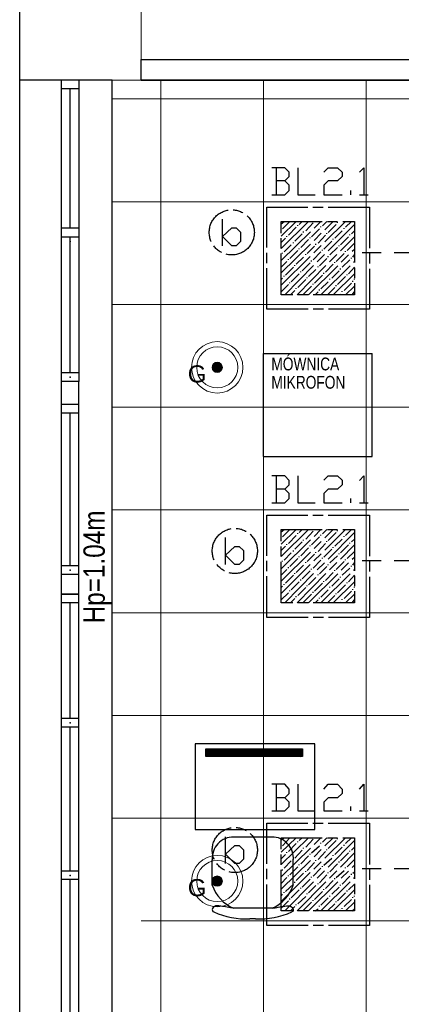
# Model space of a CAD drawing. Header units: millimetres. Extents: x 282377 to 1404227, y -783705 to 1038705.
# Tile 214 of 243: x 384525 to 384748, y 8451 to 9026. Entities that reach past the tile are written whole.
import ezdxf

# ---------------------------------------------------------------- set-up
doc = ezdxf.new("R2010")
doc.units = ezdxf.units.MM
doc.linetypes.add('ACAD_ISO08W100', pattern=[36, 24, -3, 6, -3])
doc.layers.add('!!ELEKTRYKA', color=7, linetype='Continuous')
doc.layers.add('PG_WYPOSAŻENIE', color=9, linetype='Continuous', lineweight=18)
doc.styles.add('BIKTC', font='bikromsw.shx', dxfattribs={"width": 0.8})
doc.styles.add('BIKTS', font='bikromsw.shx', dxfattribs={"width": 0.85})
doc.styles.get("Standard").update_dxf_attribs({"font": 'arial.ttf'})

# ---------------------------------------------------------------- blocks, each defined once
blk = doc.blocks.new('A$C6778e20a')
at = {"layer": 'PG_WYPOSAŻENIE', "lineweight": 20, "true_color": 0xa953a0}
h = blk.add_hatch(color=215, dxfattribs=at)
h.dxf.hatch_style = 1
edge = h.paths.add_edge_path()
edge.add_arc((-30, 30), 3, 0, 360)
at = {"layer": 'PG_WYPOSAŻENIE', "color": 217, "true_color": 0x93278f}
for radius in [15, 12, 3]:
    blk.add_circle((-30, 30), radius, dxfattribs=at)
at = {"layer": 'PG_WYPOSAŻENIE', "color": 217, "true_color": 0x93278f, "insert": (-47.23, 31.18), "char_height": 10, "width": 650.6795, "attachment_point": 1}
blk.add_mtext('G', dxfattribs=at)

msp = doc.modelspace()

# ---------------------------------------------------------------- linework, layer by layer
at = {"layer": '!!ELEKTRYKA', "color": 252}
for p, q in [((384524.7, 7478.12), (384524.7, 9640.62)), ((384578.7, 8991.12), (384524.7, 8991.12)), ((384559.2, 8991.12), (384549.2, 8991.12)), ((384549.2, 8815.12), (384549.2, 8991.12)), ((384559.2, 8991.12), (384559.2, 8815.12)), ((384578.7, 8815.12), (384578.7, 8991.12)), ((384559.2, 8986.12), (384549.2, 8986.12)), ((384554.2, 8904.74), (384554.2, 8986.12)), ((384578.7, 8862.99), (384578.7, 8922.99)), ((384559.2, 8904.74), (384549.2, 8904.74)), ((384559.2, 8899.49), (384549.2, 8899.49)), ((384554.2, 8820.12), (384554.2, 8899.49)), ((384559.2, 8820.12), (384549.2, 8820.12)), ((384549.2, 8438.62), (384549.2, 8815.12)), ((384559.2, 8815.12), (384549.2, 8815.12)), ((384559.2, 8815.12), (384549.2, 8815.12)), ((384559.2, 8438.62), (384559.2, 8815.12)), ((384578.7, 8438.62), (384578.7, 8815.12)), ((384559.2, 8801.62), (384549.2, 8801.62)), ((384559.2, 8796.62), (384549.2, 8796.62)), ((384554.2, 8707.49), (384554.2, 8796.62)), ((384559.2, 8707.49), (384549.2, 8707.49)), ((384559.2, 8707.49), (384549.2, 8707.49)), ((384559.2, 8702.49), (384549.2, 8702.49)), ((384559.2, 8702.49), (384549.2, 8702.49)), ((384559.2, 8702.49), (384549.2, 8702.49)), ((384549.2, 8690.99), (384559.2, 8690.99)), ((384559.2, 8690.99), (384549.2, 8690.99)), ((384559.2, 8685.99), (384549.2, 8685.99)), ((384554.2, 8618.37), (384554.2, 8685.99)), ((384559.2, 8618.37), (384549.2, 8618.37)), ((384559.2, 8613.37), (384549.2, 8613.37)), ((384554.2, 8529.24), (384554.2, 8613.37)), ((384697.2, 8603.52), (384627.2, 8603.52)), ((384627.2, 8603.52), (384627.2, 8553.52)), ((384697.2, 8553.52), (384697.2, 8603.52)), ((384627.2, 8553.52), (384697.2, 8553.52)), ((384559.2, 8529.24), (384549.2, 8529.24)), ((384559.2, 8524.24), (384549.2, 8524.24)), ((384554.2, 8443.62), (384554.2, 8524.24))]:
    msp.add_line(p, q, dxfattribs=at)
at = {"layer": '!!ELEKTRYKA', "color": 252, "lineweight": 20}
for q in [(384595.7, 9038.62), (384578.7, 8991.12)]:
    msp.add_line((384595.7, 8991.12), q, dxfattribs=at)
at = {"layer": '!!ELEKTRYKA', "color": 252, "ltscale": 100}
for p, q in [((384595.7, 9003.12), (385126.29, 9003.12)), ((384595.7, 9003.12), (385126.29, 9003.12)), ((384595.7, 8991.12), (384595.7, 9003.12)), ((384595.7, 8991.12), (385126.46, 8991.12)), ((385126.46, 8991.12), (384595.7, 8991.12))]:
    msp.add_line(p, q, dxfattribs=at)
at = {"layer": '!!ELEKTRYKA', "color": 252, "lineweight": 15, "ltscale": 15}
for p, q in [((384607.2, 8991.12), (384607.2, 7840.12)), ((384667.2, 8991.12), (384667.2, 7840.12)), ((384727.2, 8991.12), (384727.2, 7840.12)), ((385127.1, 8980.12), (384578.7, 8980.12)), ((385175.92, 8920.12), (384578.7, 8920.12)), ((385175.92, 8860.12), (384578.7, 8860.12)), ((385351.2, 8800.12), (384578.7, 8800.12)), ((385351.2, 8740.12), (384578.7, 8740.12)), ((385351.2, 8680.12), (384578.7, 8680.12)), ((385351.2, 8620.12), (384578.7, 8620.12)), ((385351.2, 8560.12), (384578.7, 8560.12)), ((385351.2, 8500.12), (384595.7, 8500.12))]:
    msp.add_line(p, q, dxfattribs=at)
at = {"layer": '!!ELEKTRYKA'}
for p, q in [((384667.2, 8771.41), (384667.2, 8831.41)), ((384667.2, 8831.41), (384730.7, 8831.41)), ((384730.7, 8771.41), (384730.7, 8831.41)), ((384667.2, 8771.41), (384730.7, 8771.41))]:
    msp.add_line(p, q, dxfattribs=at)
at = {"layer": '!!ELEKTRYKA', "color": 252, "ltscale": 10}
for p, q in [((384549.2, 8690.99), (384549.2, 8702.49)), ((384633.46, 8600.59), (384689.99, 8600.59)), ((384633.46, 8596.09), (384633.46, 8600.59)), ((384689.99, 8596.09), (384633.46, 8596.09)), ((384689.99, 8600.59), (384689.99, 8596.09))]:
    msp.add_line(p, q, dxfattribs=at)
at = {"layer": '!!ELEKTRYKA', "color": 252, "linetype": 'Continuous', "ltscale": 10}
for p, q in [((384633.46, 8600.55), (384633.49, 8600.59)), ((384633.46, 8600.1), (384633.94, 8600.59)), ((384633.46, 8599.65), (384634.39, 8600.59)), ((384633.46, 8599.21), (384634.84, 8600.59)), ((384633.46, 8598.76), (384635.29, 8600.59)), ((384633.46, 8598.31), (384635.74, 8600.59)), ((384633.46, 8597.86), (384636.19, 8600.59)), ((384633.46, 8597.41), (384636.64, 8600.59)), ((384633.46, 8596.96), (384637.08, 8600.59)), ((384633.46, 8596.51), (384637.53, 8600.59)), ((384633.48, 8596.09), (384637.98, 8600.59)), ((384633.93, 8596.09), (384638.43, 8600.59)), ((384634.38, 8596.09), (384638.88, 8600.59)), ((384634.83, 8596.09), (384639.33, 8600.59)), ((384635.28, 8596.09), (384639.78, 8600.59)), ((384635.73, 8596.09), (384640.23, 8600.59)), ((384636.18, 8596.09), (384640.68, 8600.59)), ((384636.63, 8596.09), (384641.13, 8600.59)), ((384637.08, 8596.09), (384641.57, 8600.59)), ((384637.52, 8596.09), (384642.02, 8600.59)), ((384637.97, 8596.09), (384642.47, 8600.59)), ((384638.42, 8596.09), (384642.92, 8600.59)), ((384638.87, 8596.09), (384643.37, 8600.59)), ((384639.32, 8596.09), (384643.82, 8600.59)), ((384639.77, 8596.09), (384644.27, 8600.59)), ((384640.22, 8596.09), (384644.72, 8600.59)), ((384640.67, 8596.09), (384645.17, 8600.59)), ((384641.12, 8596.09), (384645.62, 8600.59)), ((384641.57, 8596.09), (384646.06, 8600.59)), ((384642.01, 8596.09), (384646.51, 8600.59)), ((384642.46, 8596.09), (384646.96, 8600.59)), ((384642.91, 8596.09), (384647.41, 8600.59)), ((384643.36, 8596.09), (384647.86, 8600.59)), ((384643.81, 8596.09), (384648.31, 8600.59)), ((384644.26, 8596.09), (384648.76, 8600.59)), ((384644.71, 8596.09), (384649.21, 8600.59)), ((384645.16, 8596.09), (384649.66, 8600.59)), ((384645.61, 8596.09), (384650.11, 8600.59)), ((384646.06, 8596.09), (384650.55, 8600.59)), ((384646.5, 8596.09), (384651, 8600.59)), ((384646.95, 8596.09), (384651.45, 8600.59)), ((384647.4, 8596.09), (384651.9, 8600.59)), ((384647.85, 8596.09), (384652.35, 8600.59)), ((384648.3, 8596.09), (384652.8, 8600.59)), ((384648.75, 8596.09), (384653.25, 8600.59)), ((384649.2, 8596.09), (384653.7, 8600.59)), ((384649.65, 8596.09), (384654.15, 8600.59)), ((384650.1, 8596.09), (384654.6, 8600.59)), ((384650.55, 8596.09), (384655.04, 8600.59)), ((384650.99, 8596.09), (384655.49, 8600.59)), ((384651.44, 8596.09), (384655.94, 8600.59)), ((384651.89, 8596.09), (384656.39, 8600.59)), ((384652.34, 8596.09), (384656.84, 8600.59)), ((384652.79, 8596.09), (384657.29, 8600.59)), ((384653.24, 8596.09), (384657.74, 8600.59)), ((384653.69, 8596.09), (384658.19, 8600.59)), ((384654.14, 8596.09), (384658.64, 8600.59)), ((384654.59, 8596.09), (384659.09, 8600.59)), ((384655.04, 8596.09), (384659.53, 8600.59)), ((384655.48, 8596.09), (384659.98, 8600.59)), ((384655.93, 8596.09), (384660.43, 8600.59)), ((384656.38, 8596.09), (384660.88, 8600.59)), ((384656.83, 8596.09), (384661.33, 8600.59)), ((384657.28, 8596.09), (384661.78, 8600.59)), ((384657.73, 8596.09), (384662.23, 8600.59)), ((384658.18, 8596.09), (384662.68, 8600.59)), ((384658.63, 8596.09), (384663.13, 8600.59)), ((384659.08, 8596.09), (384663.58, 8600.59)), ((384659.53, 8596.09), (384664.02, 8600.59)), ((384659.97, 8596.09), (384664.47, 8600.59)), ((384660.42, 8596.09), (384664.92, 8600.59)), ((384660.87, 8596.09), (384665.37, 8600.59)), ((384661.32, 8596.09), (384665.82, 8600.59)), ((384661.77, 8596.09), (384666.27, 8600.59)), ((384662.22, 8596.09), (384666.72, 8600.59)), ((384662.67, 8596.09), (384667.17, 8600.59)), ((384663.12, 8596.09), (384667.62, 8600.59)), ((384663.57, 8596.09), (384668.07, 8600.59)), ((384664.02, 8596.09), (384668.52, 8600.59)), ((384664.46, 8596.09), (384668.96, 8600.59)), ((384664.91, 8596.09), (384669.41, 8600.59)), ((384665.36, 8596.09), (384669.86, 8600.59)), ((384665.81, 8596.09), (384670.31, 8600.59)), ((384666.26, 8596.09), (384670.76, 8600.59)), ((384666.71, 8596.09), (384671.21, 8600.59)), ((384667.16, 8596.09), (384671.66, 8600.59)), ((384667.61, 8596.09), (384672.11, 8600.59)), ((384668.06, 8596.09), (384672.56, 8600.59)), ((384668.51, 8596.09), (384673.01, 8600.59)), ((384668.95, 8596.09), (384673.45, 8600.59)), ((384669.4, 8596.09), (384673.9, 8600.59)), ((384669.85, 8596.09), (384674.35, 8600.59)), ((384670.3, 8596.09), (384674.8, 8600.59)), ((384670.75, 8596.09), (384675.25, 8600.59)), ((384671.2, 8596.09), (384675.7, 8600.59)), ((384671.65, 8596.09), (384676.15, 8600.59)), ((384672.1, 8596.09), (384676.6, 8600.59)), ((384672.55, 8596.09), (384677.05, 8600.59)), ((384673, 8596.09), (384677.5, 8600.59)), ((384673.45, 8596.09), (384677.94, 8600.59)), ((384673.89, 8596.09), (384678.39, 8600.59)), ((384674.34, 8596.09), (384678.84, 8600.59)), ((384674.79, 8596.09), (384679.29, 8600.59)), ((384675.24, 8596.09), (384679.74, 8600.59)), ((384675.69, 8596.09), (384680.19, 8600.59)), ((384676.14, 8596.09), (384680.64, 8600.59)), ((384676.59, 8596.09), (384681.09, 8600.59)), ((384677.04, 8596.09), (384681.54, 8600.59)), ((384677.49, 8596.09), (384681.99, 8600.59)), ((384677.94, 8596.09), (384682.43, 8600.59)), ((384678.38, 8596.09), (384682.88, 8600.59)), ((384678.83, 8596.09), (384683.33, 8600.59)), ((384679.28, 8596.09), (384683.78, 8600.59)), ((384679.73, 8596.09), (384684.23, 8600.59)), ((384680.18, 8596.09), (384684.68, 8600.59)), ((384680.63, 8596.09), (384685.13, 8600.59)), ((384681.08, 8596.09), (384685.58, 8600.59)), ((384681.53, 8596.09), (384686.03, 8600.59)), ((384681.98, 8596.09), (384686.48, 8600.59)), ((384682.43, 8596.09), (384686.92, 8600.59)), ((384682.87, 8596.09), (384687.37, 8600.59)), ((384683.32, 8596.09), (384687.82, 8600.59)), ((384683.77, 8596.09), (384688.27, 8600.59)), ((384684.22, 8596.09), (384688.72, 8600.59)), ((384684.67, 8596.09), (384689.17, 8600.59)), ((384685.12, 8596.09), (384689.62, 8600.59)), ((384685.57, 8596.09), (384689.99, 8600.51)), ((384686.02, 8596.09), (384689.99, 8600.06)), ((384686.47, 8596.09), (384689.99, 8599.61)), ((384686.92, 8596.09), (384689.99, 8599.17)), ((384687.36, 8596.09), (384689.99, 8598.72)), ((384687.81, 8596.09), (384689.99, 8598.27)), ((384688.26, 8596.09), (384689.99, 8597.82)), ((384688.71, 8596.09), (384689.99, 8597.37)), ((384689.16, 8596.09), (384689.99, 8596.92)), ((384689.61, 8596.09), (384689.99, 8596.47))]:
    msp.add_line(p, q, dxfattribs=at)
at = {"layer": '!!ELEKTRYKA', "color": 251, "true_color": 0x636466}
for p, q in [((384672.29, 8549.15), (384649.81, 8549.15)), ((384637.25, 8521.01), (384637.25, 8535.72)), ((384684.62, 8521.01), (384684.62, 8535.72)), ((384672.18, 8507.58), (384649.69, 8507.58)), ((384662.62, 8501.28), (384659.25, 8501.28))]:
    msp.add_line(p, q, dxfattribs=at)
at = {"layer": '!!ELEKTRYKA', "color": 5, "linetype": 'ACAD_ISO08W100', "lineweight": -3}
for points in [[(384679.69, 8932.26), (384682.19, 8934.8), (384682.19, 8937.34), (384679.69, 8939.88), (384672.05, 8939.88)], [(384674.54, 8939.89), (384674.54, 8924.23)], [(384687.24, 8939.89), (384687.24, 8924.23), (384697.43, 8924.23)], [(384702.49, 8937.36), (384705.05, 8939.9), (384710.54, 8939.9), (384713.1, 8937.36), (384713.1, 8934.81), (384710.54, 8932.27), (384705.05, 8932.27), (384702.49, 8929.73), (384702.49, 8924.23), (384713.1, 8924.23)], [(384723.26, 8937.35), (384725.81, 8939.89), (384725.81, 8924.23)], [(384672.05, 8924.22), (384679.69, 8924.22), (384682.19, 8926.76), (384682.19, 8929.72), (384679.69, 8932.26), (384674.62, 8932.26)], [(384718.15, 8924.23), (384718.15, 8926.77)], [(384723.26, 8924.23), (384728.3, 8924.23)], [(384643.19, 8894.32), (384643.19, 8909.97)], [(384677.51, 8907.3), (384679.19, 8908.57)], [(384677.51, 8900.1), (384686.39, 8908.57)], [(384677.51, 8892.9), (384693.58, 8908.57)], [(384677.51, 8885.71), (384700.77, 8908.57)], [(384677.51, 8878.51), (384707.96, 8908.57)], [(384677.51, 8871.31), (384715.15, 8908.57)], [(384678.39, 8904.33), (384682.57, 8908.57)], [(384679.63, 8865.81), (384720.29, 8906.87)], [(384687.27, 8906.03), (384687.27, 8906.45)], [(384688.07, 8906.87), (384689.76, 8908.57)], [(384691.89, 8903.06), (384696.14, 8907.72)], [(384701.65, 8906.03), (384704.14, 8908.57)], [(384705.02, 8902.21), (384709.65, 8906.87)], [(384710.53, 8907.72), (384710.53, 8908.14)], [(384715.15, 8905.18), (384718.6, 8908.57)], [(384681.76, 8900.53), (384686.39, 8905.18)], [(384685.58, 8897.14), (384689.76, 8901.37)], [(384690.64, 8902.21), (384690.64, 8902.64)], [(384695.26, 8899.67), (384699.96, 8904.33)], [(384700.77, 8905.18), (384700.77, 8905.6)], [(384704.14, 8901.37), (384704.14, 8901.8)], [(384708.84, 8898.83), (384713.1, 8903.06)], [(384714.34, 8904.33), (384714.34, 8904.76)], [(384717.72, 8900.53), (384717.72, 8900.94)], [(384718.6, 8901.37), (384720.29, 8903.06)], [(384677.51, 8896.29), (384680.07, 8898.83)], [(384679.19, 8890.79), (384683.45, 8895.02)], [(384680.88, 8899.67), (384680.88, 8900.1)], [(384684.7, 8895.87), (384684.7, 8896.29)], [(384686.83, 8865.81), (384720.29, 8899.67)], [(384688.95, 8893.33), (384693.58, 8897.99)], [(384694.46, 8898.83), (384694.46, 8899.26)], [(384697.83, 8895.02), (384697.83, 8895.44)], [(384699.08, 8895.87), (384703.34, 8900.53)], [(384702.46, 8892.48), (384707.15, 8897.14)], [(384707.96, 8897.99), (384707.96, 8898.41)], [(384712.22, 8895.02), (384716.91, 8899.67)], [(384716.03, 8891.63), (384720.29, 8895.87)], [(384678.39, 8889.94), (384678.39, 8890.36)], [(384682.57, 8886.98), (384687.27, 8891.63)], [(384688.07, 8892.48), (384688.07, 8892.9)], [(384691.89, 8889.09), (384691.89, 8889.52)], [(384692.77, 8889.94), (384696.95, 8894.17)], [(384693.58, 8865.81), (384720.29, 8892.48)], [(384696.14, 8886.13), (384700.77, 8890.79)], [(384701.65, 8891.63), (384701.65, 8892.06)], [(384705.9, 8889.09), (384710.53, 8893.33)], [(384709.65, 8885.28), (384714.34, 8889.94)], [(384711.41, 8894.17), (384711.41, 8894.6)], [(384715.15, 8890.79), (384715.15, 8891.21)], [(384719.41, 8887.82), (384720.29, 8889.09)], [(384735.95, 8890.37), (384724.91, 8890.37)], [(384754.56, 8883.17), (384754.56, 8890.37), (384743.54, 8890.37)], [(384677.51, 8881.89), (384680.88, 8885.28)], [(384681.76, 8886.13), (384681.76, 8886.55)], [(384686.39, 8883.59), (384690.64, 8887.82)], [(384689.76, 8879.78), (384694.46, 8884.43)], [(384695.26, 8885.28), (384695.26, 8885.71)], [(384699.96, 8882.75), (384704.14, 8886.98)], [(384700.77, 8865.81), (384720.29, 8885.28)], [(384703.34, 8878.93), (384707.96, 8883.59)], [(384705.02, 8887.82), (384705.02, 8888.25)], [(384708.84, 8884.43), (384708.84, 8884.86)], [(384713.1, 8881.89), (384717.72, 8886.13)], [(384718.6, 8886.98), (384718.6, 8887.4)], [(384680.07, 8877.24), (384684.7, 8881.89)], [(384683.45, 8873.43), (384688.07, 8878.09)], [(384685.58, 8882.75), (384685.58, 8883.16)], [(384688.95, 8878.93), (384688.95, 8879.36)], [(384693.58, 8876.39), (384697.83, 8880.62)], [(384699.08, 8881.89), (384699.08, 8882.32)], [(384702.46, 8878.09), (384702.46, 8878.51)], [(384707.15, 8875.55), (384711.41, 8879.78)], [(384707.96, 8865.81), (384720.29, 8878.09)], [(384712.22, 8880.62), (384712.22, 8881.05)], [(384716.03, 8877.24), (384716.03, 8877.66)], [(384716.91, 8878.09), (384720.29, 8881.89)], [(384677.51, 8874.7), (384678.39, 8875.55)], [(384679.19, 8876.39), (384679.19, 8876.82)], [(384682.57, 8872.58), (384682.57, 8873.01)], [(384687.27, 8870.04), (384691.89, 8874.7)], [(384692.77, 8875.55), (384692.77, 8875.97)], [(384696.14, 8871.74), (384696.14, 8872.16)], [(384696.95, 8872.58), (384701.65, 8877.24)], [(384700.77, 8869.2), (384705.02, 8873.43)], [(384705.9, 8874.7), (384705.9, 8875.12)], [(384710.53, 8871.74), (384715.15, 8876.39)], [(384714.34, 8868.35), (384718.6, 8872.58)], [(384719.41, 8873.43), (384719.41, 8873.85)], [(384720.29, 8874.7), (384720.29, 8875.12)], [(384677.51, 8867.5), (384681.76, 8871.74)], [(384683.01, 8865.81), (384685.58, 8868.35)], [(384686.39, 8869.2), (384686.39, 8869.62)], [(384690.64, 8866.23), (384695.26, 8870.89)], [(384697.39, 8865.81), (384699.08, 8867.5)], [(384699.96, 8868.35), (384699.96, 8868.77)], [(384704.58, 8865.81), (384708.84, 8870.04)], [(384709.65, 8870.89), (384709.65, 8871.31)], [(384711.78, 8865.81), (384712.22, 8866.23)], [(384713.1, 8867.5), (384713.1, 8867.93)], [(384715.15, 8865.81), (384720.29, 8870.89)], [(384718.97, 8865.81), (384720.29, 8867.5)], [(384679.69, 8752.33), (384682.19, 8754.88), (384682.19, 8757.42), (384679.69, 8759.96), (384672.05, 8759.96)], [(384674.54, 8759.97), (384674.54, 8744.3)], [(384687.24, 8759.97), (384687.24, 8744.31), (384697.43, 8744.31)], [(384702.49, 8757.43), (384705.05, 8759.97), (384710.54, 8759.97), (384713.1, 8757.43), (384713.1, 8754.89), (384710.54, 8752.35), (384705.05, 8752.35), (384702.49, 8749.81), (384702.49, 8744.31), (384713.1, 8744.31)], [(384723.26, 8757.42), (384725.81, 8759.97), (384725.81, 8744.3)], [(384672.05, 8744.3), (384679.69, 8744.3), (384682.19, 8746.84), (384682.19, 8749.79), (384679.69, 8752.33), (384674.62, 8752.33)], [(384718.15, 8744.31), (384718.15, 8746.84)], [(384723.26, 8744.3), (384728.3, 8744.3)], [(384677.51, 8727.37), (384679.19, 8728.64)], [(384677.51, 8720.17), (384686.39, 8728.64)], [(384677.51, 8712.98), (384693.58, 8728.64)], [(384677.51, 8705.78), (384700.77, 8728.64)], [(384677.51, 8698.59), (384707.96, 8728.64)], [(384677.51, 8691.39), (384715.15, 8728.64)], [(384678.39, 8724.41), (384682.57, 8728.64)], [(384688.07, 8726.95), (384689.76, 8728.64)], [(384701.65, 8726.1), (384704.14, 8728.64)], [(384710.53, 8727.79), (384710.53, 8728.22)], [(384715.15, 8725.25), (384718.6, 8728.64)], [(384644.98, 8708.31), (384644.98, 8723.96)], [(384679.63, 8685.88), (384720.29, 8726.95)], [(384681.76, 8720.6), (384686.39, 8725.25)], [(384687.27, 8726.1), (384687.27, 8726.52)], [(384690.64, 8722.29), (384690.64, 8722.71)], [(384691.89, 8723.14), (384696.14, 8727.79)], [(384695.26, 8719.75), (384699.96, 8724.41)], [(384700.77, 8725.25), (384700.77, 8725.68)], [(384705.02, 8722.29), (384709.65, 8726.95)], [(384708.84, 8718.9), (384713.1, 8723.14)], [(384714.34, 8724.41), (384714.34, 8724.83)], [(384718.6, 8721.44), (384720.29, 8723.14)], [(384677.51, 8716.37), (384680.07, 8718.9)], [(384680.88, 8719.75), (384680.88, 8720.17)], [(384685.58, 8717.21), (384689.76, 8721.44)], [(384686.83, 8685.88), (384720.29, 8719.75)], [(384688.95, 8713.4), (384693.58, 8718.06)], [(384694.46, 8718.9), (384694.46, 8719.33)], [(384699.08, 8715.94), (384703.34, 8720.6)], [(384702.46, 8712.56), (384707.15, 8717.21)], [(384704.14, 8721.44), (384704.14, 8721.87)], [(384707.96, 8718.06), (384707.96, 8718.48)], [(384712.22, 8715.1), (384716.91, 8719.75)], [(384717.72, 8720.6), (384717.72, 8721.02)], [(384679.19, 8710.86), (384683.45, 8715.1)], [(384682.57, 8707.05), (384687.27, 8711.71)], [(384684.7, 8715.94), (384684.7, 8716.37)], [(384688.07, 8712.56), (384688.07, 8712.98)], [(384692.77, 8710.01), (384696.95, 8714.24)], [(384693.58, 8685.88), (384720.29, 8712.56)], [(384696.14, 8706.2), (384700.77, 8710.86)], [(384697.83, 8715.1), (384697.83, 8715.51)], [(384701.65, 8711.71), (384701.65, 8712.13)], [(384705.9, 8709.17), (384710.53, 8713.4)], [(384711.41, 8714.24), (384711.41, 8714.67)], [(384715.15, 8710.86), (384715.15, 8711.29)], [(384716.03, 8711.71), (384720.29, 8715.94)], [(384677.51, 8701.97), (384680.88, 8705.36)], [(384678.39, 8710.01), (384678.39, 8710.44)], [(384681.76, 8706.2), (384681.76, 8706.63)], [(384686.39, 8703.66), (384690.64, 8707.9)], [(384691.89, 8709.17), (384691.89, 8709.59)], [(384695.26, 8705.36), (384695.26, 8705.78)], [(384699.96, 8702.82), (384704.14, 8707.05)], [(384700.77, 8685.88), (384720.29, 8705.36)], [(384705.02, 8707.9), (384705.02, 8708.32)], [(384709.65, 8705.36), (384714.34, 8710.01)], [(384713.1, 8701.97), (384717.72, 8706.2)], [(384718.6, 8707.05), (384718.6, 8707.47)], [(384719.41, 8707.9), (384720.29, 8709.17)], [(384735.95, 8710.44), (384724.91, 8710.44)], [(384754.56, 8703.24), (384754.56, 8710.44), (384743.54, 8710.44)], [(384680.07, 8697.32), (384684.7, 8701.97)], [(384685.58, 8702.82), (384685.58, 8703.24)], [(384688.95, 8699), (384688.95, 8699.43)], [(384689.76, 8699.85), (384694.46, 8704.51)], [(384693.58, 8696.46), (384697.83, 8700.7)], [(384699.08, 8701.97), (384699.08, 8702.39)], [(384703.34, 8699), (384707.96, 8703.66)], [(384707.15, 8695.62), (384711.41, 8699.85)], [(384708.84, 8704.51), (384708.84, 8704.93)], [(384712.22, 8700.7), (384712.22, 8701.12)], [(384716.91, 8698.16), (384720.29, 8701.97)], [(384677.51, 8694.78), (384678.39, 8695.62)], [(384679.19, 8696.46), (384679.19, 8696.89)], [(384683.45, 8693.51), (384688.07, 8698.16)], [(384687.27, 8690.12), (384691.89, 8694.78)], [(384692.77, 8695.62), (384692.77, 8696.05)], [(384696.95, 8692.66), (384701.65, 8697.32)], [(384702.46, 8698.16), (384702.46, 8698.59)], [(384705.9, 8694.78), (384705.9, 8695.2)], [(384707.96, 8685.88), (384720.29, 8698.16)], [(384710.53, 8691.81), (384715.15, 8696.46)], [(384716.03, 8697.32), (384716.03, 8697.73)], [(384719.41, 8693.51), (384719.41, 8693.93)], [(384720.29, 8694.78), (384720.29, 8695.2)], [(384677.51, 8687.58), (384681.76, 8691.81)], [(384682.57, 8692.66), (384682.57, 8693.08)], [(384683.01, 8685.88), (384685.58, 8688.42)], [(384686.39, 8689.27), (384686.39, 8689.69)], [(384690.64, 8686.31), (384695.26, 8690.96)], [(384696.14, 8691.81), (384696.14, 8692.23)], [(384699.96, 8688.42), (384699.96, 8688.85)], [(384700.77, 8689.27), (384705.02, 8693.51)], [(384704.58, 8685.88), (384708.84, 8690.12)], [(384709.65, 8690.96), (384709.65, 8691.39)], [(384713.1, 8687.58), (384713.1, 8688)], [(384714.34, 8688.42), (384718.6, 8692.66)], [(384715.15, 8685.88), (384720.29, 8690.96)], [(384697.39, 8685.88), (384699.08, 8687.58)], [(384711.78, 8685.88), (384712.22, 8686.31)], [(384718.97, 8685.88), (384720.29, 8687.58)], [(384679.69, 8571.99), (384682.19, 8574.53), (384682.19, 8577.07), (384679.69, 8580.04), (384672.05, 8580.04)], [(384674.54, 8580.05), (384674.54, 8564.39)], [(384687.24, 8580.05), (384687.24, 8564.39), (384697.43, 8564.39)], [(384702.49, 8577.08), (384705.05, 8580.05), (384710.54, 8580.05), (384713.1, 8577.08), (384713.1, 8574.54), (384710.54, 8572), (384705.05, 8572), (384702.49, 8569.46), (384702.49, 8564.39), (384713.1, 8564.39)], [(384723.26, 8577.08), (384725.81, 8580.04), (384725.81, 8564.38)], [(384672.05, 8564.37), (384679.69, 8564.37), (384682.19, 8566.91), (384682.19, 8569.45), (384679.69, 8571.99), (384674.62, 8571.99)], [(384718.15, 8564.39), (384718.15, 8566.92)], [(384723.26, 8564.38), (384728.4, 8564.38)], [(384644.96, 8533.64), (384644.96, 8549.29)], [(384677.51, 8547.45), (384679.19, 8548.72)], [(384677.51, 8540.25), (384686.39, 8548.72)], [(384677.51, 8533.06), (384693.58, 8548.72)], [(384677.51, 8525.86), (384700.77, 8548.72)], [(384677.51, 8518.66), (384707.96, 8548.72)], [(384677.51, 8511.46), (384715.15, 8548.72)], [(384678.39, 8544.07), (384682.57, 8548.72)], [(384679.63, 8505.96), (384720.29, 8547.02)], [(384681.76, 8540.68), (384686.39, 8545.34)], [(384687.27, 8546.18), (384687.27, 8546.6)], [(384688.07, 8547.02), (384689.76, 8548.72)], [(384691.89, 8543.21), (384696.14, 8547.87)], [(384700.77, 8545.34), (384700.77, 8545.75)], [(384701.65, 8546.18), (384704.14, 8548.72)], [(384705.02, 8542.37), (384709.65, 8547.02)], [(384710.53, 8547.87), (384710.53, 8548.3)], [(384714.34, 8544.07), (384714.34, 8544.48)], [(384715.15, 8545.34), (384718.6, 8548.72)], [(384677.51, 8536.44), (384680.07, 8538.98)], [(384680.88, 8539.83), (384680.88, 8540.25)], [(384685.58, 8536.87), (384689.76, 8541.52)], [(384686.83, 8505.96), (384720.29, 8539.83)], [(384690.64, 8542.37), (384690.64, 8542.8)], [(384694.46, 8538.98), (384694.46, 8539.41)], [(384695.26, 8539.83), (384699.96, 8544.07)], [(384699.08, 8536.02), (384703.34, 8540.68)], [(384704.14, 8541.52), (384704.14, 8541.94)], [(384707.96, 8538.14), (384707.96, 8538.56)], [(384708.84, 8538.98), (384713.1, 8543.21)], [(384712.22, 8535.17), (384716.91, 8539.83)], [(384717.72, 8540.68), (384717.72, 8541.1)], [(384718.6, 8541.52), (384720.29, 8543.21)], [(384679.19, 8530.94), (384683.45, 8535.17)], [(384684.7, 8536.02), (384684.7, 8536.44)], [(384688.07, 8532.63), (384688.07, 8533.06)], [(384688.95, 8533.48), (384693.58, 8538.14)], [(384692.77, 8529.67), (384696.95, 8534.33)], [(384693.58, 8505.96), (384720.29, 8532.63)], [(384697.83, 8535.17), (384697.83, 8535.6)], [(384702.46, 8532.63), (384707.15, 8536.87)], [(384705.9, 8528.82), (384710.53, 8533.48)], [(384711.41, 8534.33), (384711.41, 8534.75)], [(384716.03, 8531.79), (384720.29, 8536.02)], [(384678.39, 8529.67), (384678.39, 8530.09)], [(384682.57, 8527.13), (384687.27, 8531.79)], [(384686.39, 8523.74), (384690.64, 8527.97)], [(384691.89, 8528.82), (384691.89, 8529.24)], [(384696.14, 8526.29), (384700.77, 8530.94)], [(384699.96, 8522.47), (384704.14, 8527.13)], [(384701.65, 8531.79), (384701.65, 8532.21)], [(384705.02, 8527.97), (384705.02, 8528.4)], [(384709.65, 8525.43), (384714.34, 8529.67)], [(384715.15, 8530.94), (384715.15, 8531.36)], [(384718.6, 8527.13), (384718.6, 8527.55)], [(384719.41, 8527.97), (384720.29, 8528.82)], [(384735.95, 8530.52), (384724.91, 8530.52)], [(384754.56, 8522.9), (384754.56, 8530.52), (384743.54, 8530.52)], [(384677.51, 8522.05), (384680.88, 8525.43)], [(384680.07, 8517.39), (384684.7, 8521.63)], [(384681.76, 8526.29), (384681.76, 8526.7)], [(384685.58, 8522.47), (384685.58, 8522.89)], [(384689.76, 8519.93), (384694.46, 8524.59)], [(384695.26, 8525.43), (384695.26, 8525.86)], [(384699.08, 8521.63), (384699.08, 8522.05)], [(384700.77, 8505.96), (384720.29, 8525.43)], [(384703.34, 8519.09), (384707.96, 8523.74)], [(384708.84, 8524.59), (384708.84, 8525.02)], [(384712.22, 8520.78), (384712.22, 8521.2)], [(384713.1, 8521.63), (384717.72, 8526.29)], [(384716.91, 8518.24), (384720.29, 8521.63)], [(384677.51, 8514.85), (384678.39, 8515.7)], [(384679.19, 8516.55), (384679.19, 8516.97)], [(384683.45, 8513.58), (384688.07, 8518.24)], [(384688.95, 8519.09), (384688.95, 8519.51)], [(384692.77, 8515.7), (384692.77, 8516.12)], [(384693.58, 8516.55), (384697.83, 8520.78)], [(384696.95, 8512.73), (384701.65, 8517.39)], [(384702.46, 8518.24), (384702.46, 8518.66)], [(384707.15, 8515.7), (384711.41, 8519.93)], [(384707.96, 8505.96), (384720.29, 8518.24)], [(384710.53, 8511.89), (384715.15, 8516.55)], [(384716.03, 8517.39), (384716.03, 8517.82)], [(384677.51, 8507.65), (384681.76, 8511.89)], [(384682.57, 8512.73), (384682.57, 8513.16)], [(384686.39, 8509.35), (384686.39, 8509.77)], [(384687.27, 8510.19), (384691.89, 8514.43)], [(384690.64, 8506.38), (384695.26, 8511.04)], [(384696.14, 8511.89), (384696.14, 8512.31)], [(384700.77, 8509.35), (384705.02, 8513.58)], [(384704.58, 8505.96), (384708.84, 8510.19)], [(384705.9, 8514.43), (384705.9, 8514.85)], [(384709.65, 8511.04), (384709.65, 8511.46)], [(384714.34, 8508.5), (384718.6, 8512.73)], [(384715.15, 8505.96), (384720.29, 8511.04)], [(384719.41, 8513.58), (384719.41, 8514.01)], [(384720.29, 8514.43), (384720.29, 8514.85)], [(384683.01, 8505.96), (384685.58, 8508.5)], [(384697.39, 8505.96), (384699.08, 8507.24)], [(384699.96, 8508.5), (384699.96, 8508.92)], [(384711.78, 8505.96), (384712.22, 8506.38)], [(384713.1, 8507.24), (384713.1, 8507.65)], [(384718.97, 8505.96), (384720.29, 8507.24)]]:
    msp.add_lwpolyline(points, dxfattribs=at)
for points in [[(384669.09, 8917.03), (384729.23, 8917.03), (384729.23, 8857.33), (384669.09, 8857.33)], [(384677.51, 8908.57), (384720.29, 8908.57), (384720.29, 8865.81), (384677.51, 8865.81)], [(384643.19, 8899.78), (384648.72, 8904.88), (384651.23, 8904.88), (384653.75, 8902.36), (384653.75, 8896.83), (384651.23, 8894.32), (384648.72, 8894.32)], [(384669.09, 8737.1), (384729.23, 8737.1), (384729.23, 8677.41), (384669.09, 8677.41)], [(384677.51, 8728.64), (384720.29, 8728.64), (384720.29, 8685.88), (384677.51, 8685.88)], [(384644.98, 8713.77), (384650.51, 8718.87), (384653.02, 8718.87), (384655.54, 8716.36), (384655.54, 8710.82), (384653.02, 8708.31), (384650.51, 8708.31)], [(384669.09, 8557.17), (384729.23, 8557.17), (384729.23, 8497.49), (384669.09, 8497.49)], [(384644.96, 8539.1), (384650.5, 8544.2), (384653.01, 8544.2), (384655.52, 8541.69), (384655.52, 8536.15), (384653.01, 8533.64), (384650.5, 8533.64)], [(384677.51, 8548.72), (384720.29, 8548.72), (384720.29, 8505.96), (384677.51, 8505.96)]]:
    msp.add_lwpolyline(points, close=True, dxfattribs=at)
for centre in [(384648.67, 8902.23), (384650.46, 8716.22), (384650.44, 8541.55)]:
    msp.add_circle(centre, 13.19, dxfattribs=at)
at = {"layer": '!!ELEKTRYKA', "color": 251, "true_color": 0x636466}
for centre, radius, start, end in [((384649.62, 8536.74), 12.41, 89.12527, 184.72134), ((384672.25, 8536.74), 12.41, 355.27866, 90.87473), ((384658.29, 8528.02), 22.17, 198.42679, 247.19744), ((384663.58, 8528.02), 22.17, 292.80256, 341.57321), ((384657.5, 8548.6), 47.34, 245.88536, 272.12172), ((384664.37, 8548.6), 47.34, 267.87828, 294.11464)]:
    msp.add_arc(centre, radius, start, end, dxfattribs=at)
for points in [[(384649.69, 8507.58), (384642.18, 8508.82), (384638.37, 8508.41), (384637.33, 8506.16), (384638.15, 8505.38)], [(384672.18, 8507.58), (384679.69, 8508.82), (384683.5, 8508.41), (384684.54, 8506.16), (384683.72, 8505.38)]]:
    msp.add_spline(points, degree=3, dxfattribs=at)
at = {"layer": '!!ELEKTRYKA', "color": 252}
for p in [(384554.2, 8896.99), (384554.2, 8817.62), (384554.2, 8704.99), (384554.2, 8704.99), (384554.2, 8615.87), (384554.2, 8615.87), (384554.2, 8526.74), (384554.2, 8526.74)]:
    msp.add_point(p, dxfattribs=at)

# ---------------------------------------------------------------- block references
at = {"layer": '!!ELEKTRYKA'}
for p in [(384670.17, 8793.41), (384670.17, 8493.41)]:
    msp.add_blockref('A$C6778e20a', p, dxfattribs=at)

# ---------------------------------------------------------------- texts
at = {"layer": '!!ELEKTRYKA', "color": 252, "style": 'BIKTS', "width": 0.85}
msp.add_text('Hp=1.04m', height=12.5, rotation=90, dxfattribs=at).set_placement((384574.46, 8673.87))
at = {"layer": '!!ELEKTRYKA', "char_height": 7.5, "width": 650.6795, "attachment_point": 1, "rotation": 360, "style": 'BIKTC'}
for s, insert in [('MÓWNICA', (384671.8, 8829.13)), ('MIKROFON', (384671.8, 8818.43))]:
    msp.add_mtext(s, dxfattribs=dict(at, insert=insert))

doc.saveas('drawing.dxf')
